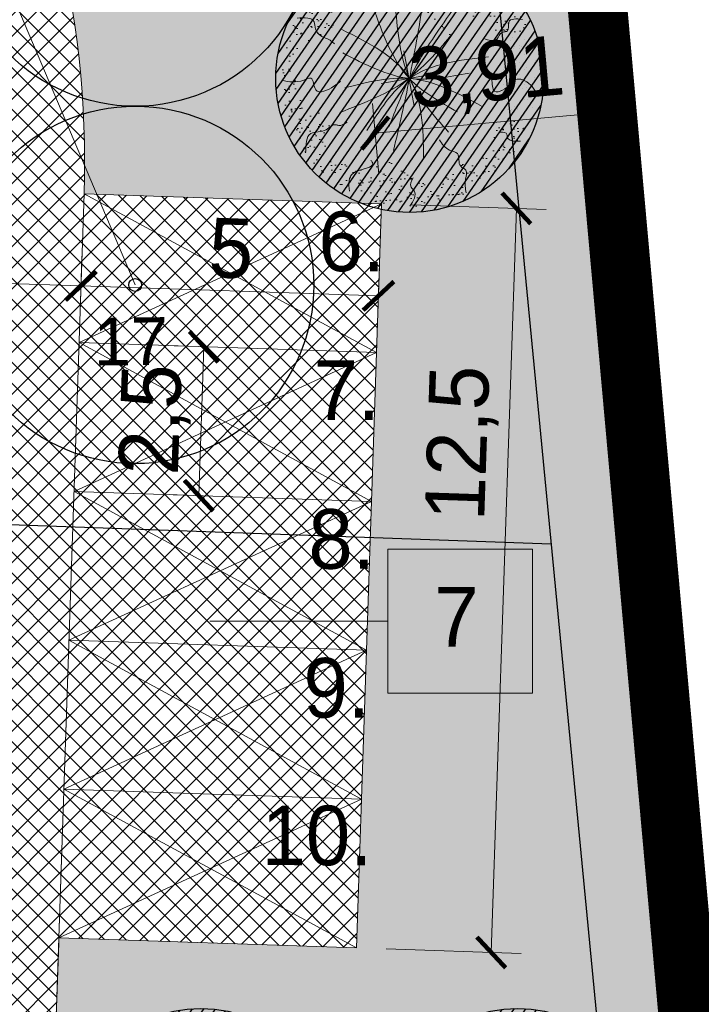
# Model space of a CAD drawing. Extents: x 40810 to 6568062, y -66833 to 5647073.
# Tile 20 of 32: x 6567823 to 6567834, y 5646964 to 5646981. Entities that reach past the tile are written whole.
import ezdxf

# ---------------------------------------------------------------- set-up
doc = ezdxf.new("R2010")
doc.units = 0
doc.header["$MEASUREMENT"] = 0
for name, pattern in [('DGN_STYLE_2191', [1, -0.25, 0.5, -0.25]), ('KTJZ01_05', [2, 1.5, -0.5]), ('PZAG_03_05', [9, 4.5, 4.5])]:
    doc.linetypes.add(name, pattern=pattern)
doc.layers.get('0').update_dxf_attribs({"linetype": 'CONTINUOUS'})
doc.layers.get('Defpoints').update_dxf_attribs({"linetype": 'CONTINUOUS'})
for name, color, linetype, lineweight in [('_EKO_DŹ_odwierty', 4, 'CONTINUOUS', 25), ('_Eko_DŹ_odwierty_obszar', 4, 'CONTINUOUS', 25), ('_EKO_DŹ_odwierty_OPIS', 3, 'CONTINUOUS', 15), ('_EKO_DŹ_poziomy', 3, 'CONTINUOUS', 20), ('A_wymiarowanie', 176, 'CONTINUOUS', 9), ('l.widokowa', 140, 'CONTINUOUS', 15), ('szraf1', 8, 'CONTINUOUS', 5), ('wymiarowanie', 176, 'CONTINUOUS', 9)]:
    doc.layers.add(name, color=color, linetype=linetype, lineweight=lineweight)
for name, color, linetype in [('EWID', 7, 'CONTINUOUS'), ('P-hatch-taras-zielony', 65, 'CONTINUOUS'), ('PZAG', 7, 'CONTINUOUS'), ('Z-zielen', 62, 'CONTINUOUS'), ('Z-zielen-drzewa', 62, 'CONTINUOUS')]:
    doc.layers.add(name, color=color, linetype=linetype)
doc.layers.add('P-hatch-zielen', color=7, linetype='CONTINUOUS', true_color=0x849724)
doc.styles.add('Arial_1', font='arial.ttf')
doc.styles.get("Standard").update_dxf_attribs({"font": 'GOTHIC.TTF'})
doc.dimstyles.new('Skala 1-50', dxfattribs={"dimtxt": 1, "dimasz": 0.5, "dimexe": 0.5, "dimexo": 0.5, "dimgap": 0.2, "dimtad": 1, "dimtxsty": 'Standard', "dimblk": 'ARCHTICK', "dimcen": 0.5, "dimclrd": 256, "dimclre": 256, "dimadec": 0, "dimazin": 0, "dimtfac": 1, "dimtdec": 1, "dimtmove": 1, "dimatfit": 3, "dimldrblk": 'ARCHTICK', "dimfxl": 1, "dimlwd": -1, "dimlwe": -1, "dimarcsym": 0})
pattern_1 = [(45, (0, 0), (-0.1767766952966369, 0.1767766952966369), []), (135, (0, 0), (-0.1767766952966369, -0.1767766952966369), [])]

# ---------------------------------------------------------------- blocks, each defined once
blk = doc.blocks.new('_ArchTick')
at = {"color": 0, "linetype": 'ByBlock', "const_width": 0.15}
blk.add_lwpolyline([(-0.5, -0.5), (0.5, 0.5)], dxfattribs=at)
blk = doc.blocks.new('*D208')
at = {"layer": 'Defpoints', "color": 0}
for p in [(6567832.650685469, 5646979.199637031), (6567832.757763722, 5646978.011314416), (6567828.863972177, 5646977.660449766)]:
    blk.add_point(p, dxfattribs=at)
at = {"layer": 'wymiarowanie'}
for p, q in [((6567832.712891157, 5646978.509296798), (6567832.605812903, 5646979.697619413)), ((6567828.819099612, 5646978.158432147), (6567828.712021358, 5646979.346754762)), ((6567828.756893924, 5646978.848772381), (6567832.650685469, 5646979.199637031))]:
    blk.add_line(p, q, dxfattribs=at)
at = {"layer": 'wymiarowanie', "linetype": 'Continuous', "xscale": 0.5, "yscale": 0.5, "zscale": 0.5}
for p, rotation in [((6567832.650685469, 5646979.199637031), 5.148944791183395), ((6567828.756893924, 5646978.848772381), 185.1489447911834)]:
    blk.add_blockref('_ArchTick', p, dxfattribs=dict(at, rotation=rotation))
at = {"layer": 'wymiarowanie', "color": 0, "linetype": 'Continuous', "insert": (6567830.634592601, 5646979.792133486), "char_height": 1, "attachment_point": 5, "rotation": 5.1489447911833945}
blk.add_mtext('3,91', dxfattribs=at)
blk = doc.blocks.new('*D232')
at = {"layer": 'Defpoints', "color": 0}
for p in [(6567813.464604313, 5646966.083186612), (6567823.458762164, 5646965.745685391), (6567823.35104525, 5646962.555949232)]:
    blk.add_point(p, dxfattribs=at)
at = {"layer": 'wymiarowanie'}
for p, q in [((6567813.447729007, 5646965.583471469), (6567813.340012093, 5646962.393735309)), ((6567823.441886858, 5646965.245970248), (6567823.334169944, 5646962.056234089)), ((6567813.356887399, 5646962.893450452), (6567823.35104525, 5646962.555949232))]:
    blk.add_line(p, q, dxfattribs=at)
at = {"layer": 'wymiarowanie', "linetype": 'Continuous', "xscale": 0.5, "yscale": 0.5, "zscale": 0.5}
for p, rotation in [((6567813.356887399, 5646962.893450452), 178.0658650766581), ((6567823.35104525, 5646962.555949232), 358.0658650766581)]:
    blk.add_blockref('_ArchTick', p, dxfattribs=dict(at, rotation=rotation))
at = {"layer": 'wymiarowanie', "color": 0, "linetype": 'Continuous', "insert": (6567818.378440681, 5646963.449439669), "char_height": 1, "attachment_point": 5, "rotation": 358.0658650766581}
blk.add_mtext('10', dxfattribs=at)
blk = doc.blocks.new('*D245')
at = {"layer": 'Defpoints', "color": 0}
for p in [(6567823.814606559, 5646976.283025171), (6567823.782444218, 5646975.330627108), (6567828.779595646, 5646975.16187405)]:
    blk.add_point(p, dxfattribs=at)
at = {"layer": 'wymiarowanie'}
for p, q in [((6567823.799319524, 5646975.830342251), (6567823.831481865, 5646976.782740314)), ((6567828.796470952, 5646975.661589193), (6567828.828633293, 5646976.613987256)), ((6567828.811757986, 5646976.114272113), (6567823.814606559, 5646976.283025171))]:
    blk.add_line(p, q, dxfattribs=at)
at = {"layer": 'wymiarowanie', "linetype": 'Continuous', "xscale": 0.5, "yscale": 0.5, "zscale": 0.5}
for p, rotation in [((6567823.814606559, 5646976.283025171), 178.0658650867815), ((6567828.811757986, 5646976.114272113), 358.0658650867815)]:
    blk.add_blockref('_ArchTick', p, dxfattribs=dict(at, rotation=rotation))
at = {"layer": 'wymiarowanie', "color": 0, "linetype": 'Continuous', "insert": (6567826.337232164, 5646976.910819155), "char_height": 1, "attachment_point": 5, "rotation": 358.0658650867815}
blk.add_mtext('5', dxfattribs=at)
blk = doc.blocks.new('*D246')
at = {"layer": 'Defpoints', "color": 0}
for p in [(6567818.817455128, 5646976.451778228), (6567823.782444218, 5646975.330627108), (6567818.75398675, 5646974.572339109)]:
    blk.add_point(p, dxfattribs=at)
at = {"layer": 'wymiarowanie'}
for p, q in [((6567818.770862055, 5646975.072054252), (6567818.834330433, 5646976.951493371)), ((6567823.799319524, 5646975.830342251), (6567823.831481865, 5646976.782740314)), ((6567823.814606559, 5646976.283025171), (6567818.817455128, 5646976.451778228))]:
    blk.add_line(p, q, dxfattribs=at)
at = {"layer": 'wymiarowanie', "linetype": 'Continuous', "xscale": 0.5, "yscale": 0.5, "zscale": 0.5}
for p, rotation in [((6567818.817455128, 5646976.451778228), 178.0658650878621), ((6567823.814606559, 5646976.283025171), 358.0658650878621)]:
    blk.add_blockref('_ArchTick', p, dxfattribs=dict(at, rotation=rotation))
at = {"layer": 'wymiarowanie', "color": 0, "linetype": 'Continuous', "insert": (6567821.340080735, 5646977.079572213), "char_height": 1, "attachment_point": 5, "rotation": 358.0658650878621}
blk.add_mtext('5', dxfattribs=at)
blk = doc.blocks.new('*D298')
at = {"layer": 'Defpoints', "color": 0}
for p in [(6567828.863972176, 5646977.660449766), (6567828.442089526, 5646965.167571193), (6567830.706025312, 5646965.091118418)]:
    blk.add_point(p, dxfattribs=at)
at = {"layer": 'wymiarowanie'}
for p, q in [((6567829.363687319, 5646977.643574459), (6567831.627623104, 5646977.567121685)), ((6567831.127907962, 5646977.583996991), (6567830.706025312, 5646965.091118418)), ((6567828.941804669, 5646965.150695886), (6567831.205740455, 5646965.074243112))]:
    blk.add_line(p, q, dxfattribs=at)
at = {"layer": 'wymiarowanie', "linetype": 'Continuous', "xscale": 0.5, "yscale": 0.5, "zscale": 0.5}
for p, rotation in [((6567831.127907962, 5646977.583996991), 88.06586506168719), ((6567830.706025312, 5646965.091118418), 268.0658650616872)]:
    blk.add_blockref('_ArchTick', p, dxfattribs=dict(at, rotation=rotation))
at = {"layer": 'wymiarowanie', "color": 0, "linetype": 'Continuous', "insert": (6567830.223312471, 5646973.642141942), "char_height": 1, "attachment_point": 5, "rotation": 88.06586506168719}
blk.add_mtext('12,5', dxfattribs=at)
blk = doc.blocks.new('*D305')
at = {"layer": 'Defpoints', "color": 0}
for p in [(6567826.281019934, 5646975.246250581), (6567825.79371029, 5646972.761281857), (6567826.196643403, 5646972.747674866)]:
    blk.add_point(p, dxfattribs=at)
at = {"layer": 'wymiarowanie'}
for p, q in [((6567825.781304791, 5646975.263125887), (6567825.378371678, 5646975.276732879)), ((6567825.878086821, 5646975.259857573), (6567825.79371029, 5646972.761281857)), ((6567825.69692826, 5646972.764550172), (6567825.293995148, 5646972.778157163))]:
    blk.add_line(p, q, dxfattribs=at)
at = {"layer": 'wymiarowanie', "linetype": 'Continuous', "xscale": 0.5, "yscale": 0.5, "zscale": 0.5}
for p, rotation in [((6567825.878086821, 5646975.259857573), 88.06586504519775), ((6567825.79371029, 5646972.761281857), 268.0658650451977)]:
    blk.add_blockref('_ArchTick', p, dxfattribs=dict(at, rotation=rotation))
at = {"layer": 'wymiarowanie', "color": 0, "linetype": 'Continuous', "insert": (6567825.065297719, 5646974.036592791), "char_height": 1, "attachment_point": 5, "rotation": 88.06586504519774}
blk.add_mtext('2,5', dxfattribs=at)
blk = doc.blocks.new('A$C6C6A0645')
at = {"layer": 'P-hatch-taras-zielony', "lineweight": 5}
h = blk.add_hatch(dxfattribs=at)
h.set_pattern_fill('AR-SAND', color=129, scale=0.005211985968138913, angle=-78.11946695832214, style=0)
h.set_pattern_definition([(319.3805330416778, (-238.6443200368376, 102.3054320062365), (0.2479005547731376, 0.06067476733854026), [0, -0.2012243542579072, 0, -0.2250535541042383, 0, -0.2151247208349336]), (289.3805330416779, (-238.6443200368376, 102.3054320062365), (0.4138390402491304, -0.1523567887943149), [0, -0.1085552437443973, 0, -0.1813666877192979, 0, -0.06950183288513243]), (249.3805330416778, (-238.6778427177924, 102.4647768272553), (0.08560653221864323, -0.4032787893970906), [0, -0.0661922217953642, 0, -0.2382919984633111, 0, -0.3111034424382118]), (239.3805330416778, (-238.6778427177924, 102.4647768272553), (0.1956311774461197, -0.3655194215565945), [0, -0.0330961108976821, 0, -0.1562136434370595, 0, -0.1787189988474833])])
edge = h.paths.add_edge_path()
edge.add_spline(control_points=[(4.344609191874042, 2.29854024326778), (4.239852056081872, 2.299579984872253), (4.135094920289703, 2.300619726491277), (4.007555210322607, 2.265408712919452)], knot_values=[0, 0, 0, 0, 0.200901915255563, 0.200901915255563, 0.200901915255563, 0.200901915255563], degree=3, periodic=0)
edge.add_spline(control_points=[(4.007555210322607, 2.265408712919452), (3.990323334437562, 2.211900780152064), (3.902117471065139, 1.955435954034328), (3.857649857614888, 1.664367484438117), (3.389467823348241, 1.501675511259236), (3.544837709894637, 1.217970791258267), (3.397926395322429, 1.00621705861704), (3.254534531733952, 0.8968923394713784), (3.206195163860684, 0.866667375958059)], knot_values=[2.339544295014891, 2.339544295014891, 2.339544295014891, 2.339544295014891, 2.415302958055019, 2.701715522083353, 2.916319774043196, 2.98729484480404, 3.189753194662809, 3.286634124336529, 3.286634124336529, 3.286634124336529, 3.286634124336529], degree=3, periodic=0)
edge.add_spline(control_points=[(3.206195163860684, 0.866667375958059), (3.244670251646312, 0.8505992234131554), (3.332221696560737, 0.841808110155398), (3.359790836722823, 0.6868656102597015), (3.581782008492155, 0.8117058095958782), (3.606123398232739, 0.638193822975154), (3.62115894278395, 0.5310164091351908)], knot_values=[0, 0, 0, 0, 0.07398957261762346, 0.1244443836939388, 0.2101415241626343, 0.3486032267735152, 0.3486032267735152, 0.3486032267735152, 0.3486032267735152], degree=3, periodic=0)
edge.add_arc((2.172421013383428, 2.155803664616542), 2.17687280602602, 311.7217208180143, 3.759555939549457)
edge = h.paths.add_edge_path()
edge.add_spline(control_points=[(3.62115894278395, 0.5310164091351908), (3.606123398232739, 0.638193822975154), (3.581782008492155, 0.8117058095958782), (3.359790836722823, 0.6868656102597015), (3.332221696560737, 0.841808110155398), (3.244670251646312, 0.8505992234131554), (3.206195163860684, 0.866667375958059)], knot_values=[0, 0, 0, 0, 0.1384617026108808, 0.2241588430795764, 0.2746136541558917, 0.3486032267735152, 0.3486032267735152, 0.3486032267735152, 0.3486032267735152], degree=3, periodic=0)
edge.add_spline(control_points=[(3.206195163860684, 0.866667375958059), (3.102421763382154, 0.8017813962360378), (2.819681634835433, 0.6986057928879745), (2.521411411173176, 0.6628694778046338), (2.348075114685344, 0.5936557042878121)], knot_values=[3.286634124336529, 3.286634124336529, 3.286634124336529, 3.286634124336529, 3.494614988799, 3.808546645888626, 3.808546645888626, 3.808546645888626, 3.808546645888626], degree=3, periodic=0)
edge.add_spline(control_points=[(2.348075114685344, 0.593655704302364), (2.385904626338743, 0.5401912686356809), (2.488663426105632, 0.4539958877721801), (2.617950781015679, 0.4051685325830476), (2.642215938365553, 0.1977856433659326), (2.544941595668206, 0.083040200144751), (2.474543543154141, -1.797525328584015e-06)], knot_values=[0, 0, 0, 0, 0.1059121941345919, 0.1660643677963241, 0.2352088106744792, 0.4163213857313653, 0.4163213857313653, 0.4163213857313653, 0.4163213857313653], degree=3, periodic=0)
edge.add_arc((2.172421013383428, 2.155803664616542), 2.17687280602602, 277.9776847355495, 281.8805330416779)
edge.add_arc((2.172421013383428, 2.155803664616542), 2.17687280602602, 281.8805330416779, 311.7217208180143)
edge = h.paths.add_edge_path()
edge.add_spline(control_points=[(2.474543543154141, -1.797525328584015e-06), (2.544941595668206, 0.083040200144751), (2.642215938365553, 0.1977856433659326), (2.617950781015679, 0.4051685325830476), (2.488663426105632, 0.4539958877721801), (2.385904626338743, 0.5401912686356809), (2.348075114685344, 0.593655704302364)], knot_values=[0, 0, 0, 0, 0.1811125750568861, 0.2502570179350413, 0.3104091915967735, 0.4163213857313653, 0.4163213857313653, 0.4163213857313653, 0.4163213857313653], degree=3, periodic=0)
edge.add_spline(control_points=[(2.348075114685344, 0.5936557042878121), (2.32882449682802, 0.5859688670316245), (2.188643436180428, 0.5254727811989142), (1.975819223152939, 0.3725573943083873), (1.672758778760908, 0.5380361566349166), (1.417404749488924, 0.4748820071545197), (1.114230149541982, 0.5836629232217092), (1.0859333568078, 0.8247965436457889), (1.015688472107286, 0.9601815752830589), (0.9996707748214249, 0.9856008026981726)], knot_values=[3.808546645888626, 3.808546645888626, 3.808546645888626, 3.808546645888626, 3.843411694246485, 4.063422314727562, 4.209397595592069, 4.38226876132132, 4.507522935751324, 4.708265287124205, 4.758263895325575, 4.758263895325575, 4.758263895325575, 4.758263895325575], degree=3, periodic=0)
edge.add_spline(control_points=[(0.9996707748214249, 0.9856008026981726), (0.9742235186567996, 0.9753467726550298), (0.9176547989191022, 0.9430040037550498), (0.9120265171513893, 0.8002119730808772), (0.7032821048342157, 0.8205952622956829), (0.5892920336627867, 0.7708249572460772), (0.5188120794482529, 0.7400520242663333)], knot_values=[0, 0, 0, 0, 0.04391697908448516, 0.1088246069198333, 0.1938589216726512, 0.331601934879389, 0.331601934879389, 0.331601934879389, 0.331601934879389], degree=3, periodic=0)
edge.add_arc((2.172421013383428, 2.155803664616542), 2.17687280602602, 220.5687720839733, 277.9776847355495)
edge = h.paths.add_edge_path()
edge.add_spline(control_points=[(0.5188120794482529, 0.7400520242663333), (0.5892920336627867, 0.7708249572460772), (0.7032821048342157, 0.8205952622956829), (0.9120265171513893, 0.8002119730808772), (0.9176547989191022, 0.9430040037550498), (0.9742235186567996, 0.9753467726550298), (0.9996707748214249, 0.9856008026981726)], knot_values=[0, 0, 0, 0, 0.1377430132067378, 0.2227773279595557, 0.2876849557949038, 0.331601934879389, 0.331601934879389, 0.331601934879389, 0.331601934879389], degree=3, periodic=0)
edge.add_spline(control_points=[(0.9996707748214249, 0.9856008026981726), (0.9522939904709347, 1.060785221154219), (0.8401889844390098, 1.166715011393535), (0.4258883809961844, 1.22098185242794), (0.5541829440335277, 1.795720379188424), (0.7973674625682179, 2.150314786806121), (0.6487057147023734, 2.298346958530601), (0.6047653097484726, 2.378675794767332), (0.5927916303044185, 2.405354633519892)], knot_values=[4.758263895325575, 4.758263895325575, 4.758263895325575, 4.758263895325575, 4.90614865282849, 5.013450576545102, 5.410854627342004, 5.57422102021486, 5.679343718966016, 5.729666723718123, 5.729666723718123, 5.729666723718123, 5.729666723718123], degree=3, periodic=0)
edge.add_spline(control_points=[(0.5927916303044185, 2.405354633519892), (0.5279954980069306, 2.419452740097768), (0.4049234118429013, 2.804828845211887), (0.1760691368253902, 2.721808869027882), (0.05948458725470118, 2.679516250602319)], knot_values=[0, 0, 0, 0, 0.1786739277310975, 0.3642147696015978, 0.3642147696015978, 0.3642147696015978, 0.3642147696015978], degree=3, periodic=0)
edge.add_arc((2.172421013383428, 2.155803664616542), 2.17687280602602, 166.0792107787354, 220.5687720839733)
edge = h.paths.add_edge_path()
edge.add_spline(control_points=[(0.05948458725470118, 2.679516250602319), (0.1760691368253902, 2.721808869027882), (0.4049234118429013, 2.804828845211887), (0.5279954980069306, 2.419452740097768), (0.5927916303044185, 2.405354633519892)], knot_values=[0, 0, 0, 0, 0.1855408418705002, 0.3642147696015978, 0.3642147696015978, 0.3642147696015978, 0.3642147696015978], degree=3, periodic=0)
edge.add_spline(control_points=[(0.5927916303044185, 2.405354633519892), (0.5475404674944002, 2.506179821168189), (0.520392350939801, 2.735122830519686), (0.441939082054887, 3.030537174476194), (0.5960681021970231, 3.267545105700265), (0.7955748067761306, 3.256964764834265), (0.9753814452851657, 3.238068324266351), (1.050632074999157, 3.259132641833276)], knot_values=[5.729666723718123, 5.729666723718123, 5.729666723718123, 5.729666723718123, 5.919848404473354, 6.123889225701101, 6.239569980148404, 6.332677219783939, 6.468282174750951, 6.468282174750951, 6.468282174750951, 6.468282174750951], degree=3, periodic=0)
edge.add_spline(control_points=[(1.050632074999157, 3.259132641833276), (1.025965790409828, 3.280392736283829), (0.9168468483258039, 3.340718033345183), (0.8898117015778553, 3.651706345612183), (0.6468690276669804, 3.594827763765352), (0.511674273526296, 3.563175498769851)], knot_values=[0, 0, 0, 0, 0.05586705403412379, 0.2107448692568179, 0.4050750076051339, 0.4050750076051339, 0.4050750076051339, 0.4050750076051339], degree=3, periodic=0)
edge.add_arc((2.172421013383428, 2.155803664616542), 2.17687280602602, 139.7209533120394, 166.0792107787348)
edge = h.paths.add_edge_path()
edge.add_spline(control_points=[(1.050632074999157, 3.259132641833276), (1.093099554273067, 3.271020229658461), (1.15452384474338, 3.312936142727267), (1.148685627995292, 3.428868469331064), (1.279244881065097, 3.534028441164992), (1.217834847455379, 3.708823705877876), (1.294213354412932, 3.789966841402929), (1.390235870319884, 3.89197941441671), (1.507700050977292, 3.967194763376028), (1.640013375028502, 4.023090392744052)], knot_values=[6.468282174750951, 6.468282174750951, 6.468282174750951, 6.468282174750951, 6.544810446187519, 6.613006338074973, 6.632622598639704, 6.825048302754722, 6.825048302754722, 6.825048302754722, 7.066964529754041, 7.066964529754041, 7.066964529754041, 7.066964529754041], degree=3, periodic=0)
edge.add_spline(control_points=[(1.640013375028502, 4.023090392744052), (1.614912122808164, 4.100765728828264), (1.610454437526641, 4.179229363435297), (1.605996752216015, 4.25769299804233)], knot_values=[0, 0, 0, 0, 0.1391398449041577, 0.1391398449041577, 0.1391398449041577, 0.1391398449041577], degree=3, periodic=0)
edge.add_arc((2.172421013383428, 2.155803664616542), 2.17687280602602, 105.0819831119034, 139.7209533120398)
edge.add_spline(control_points=[(0.511674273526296, 3.563175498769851), (0.6468690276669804, 3.594827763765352), (0.8898117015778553, 3.651706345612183), (0.9168468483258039, 3.340718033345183), (1.025965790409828, 3.280392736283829), (1.050632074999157, 3.259132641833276)], knot_values=[0, 0, 0, 0, 0.1943301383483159, 0.3492079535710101, 0.4050750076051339, 0.4050750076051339, 0.4050750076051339, 0.4050750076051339], degree=3, periodic=0)
edge = h.paths.add_edge_path()
edge.add_spline(control_points=[(2.5028215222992, 3.793813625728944), (2.503699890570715, 3.796582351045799), (2.520050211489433, 3.845408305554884), (2.577435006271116, 3.926177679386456), (2.791773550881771, 3.968090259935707), (2.737982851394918, 4.143432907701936), (2.699823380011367, 4.267822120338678)], knot_values=[0, 0, 0, 0, 0.004969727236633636, 0.08801389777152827, 0.1589231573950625, 0.3320291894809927, 0.3320291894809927, 0.3320291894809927, 0.3320291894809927], degree=3, periodic=0)
edge.add_arc((2.172421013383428, 2.155803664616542), 2.17687280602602, 75.97913453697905, 101.8805330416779)
edge.add_arc((2.172421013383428, 2.155803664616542), 2.17687280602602, 101.8805330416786, 105.081983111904)
edge.add_spline(control_points=[(1.605996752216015, 4.25769299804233), (1.610454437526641, 4.179229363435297), (1.614912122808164, 4.100765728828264), (1.640013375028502, 4.023090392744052)], knot_values=[0, 0, 0, 0, 0.1391398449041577, 0.1391398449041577, 0.1391398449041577, 0.1391398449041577], degree=3, periodic=0)
edge.add_spline(control_points=[(1.640013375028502, 4.023090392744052), (1.692114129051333, 4.045100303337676), (1.885445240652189, 4.11267102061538), (2.182437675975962, 4.161193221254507), (2.385491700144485, 3.973029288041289), (2.465107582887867, 3.845577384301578), (2.5028215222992, 3.793813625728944)], knot_values=[0.2419162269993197, 0.2419162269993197, 0.2419162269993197, 0.2419162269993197, 0.3371750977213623, 0.5804352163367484, 0.7045318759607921, 0.8060522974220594, 0.8060522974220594, 0.8060522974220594, 0.8060522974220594], degree=3, periodic=0)
edge = h.paths.add_edge_path()
edge.add_spline(control_points=[(2.5028215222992, 3.793813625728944), (2.559871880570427, 3.715509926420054), (2.704306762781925, 3.561311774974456), (3.152077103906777, 3.833307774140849), (3.174217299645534, 3.231579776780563), (3.728070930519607, 3.461884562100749), (3.615544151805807, 3.030110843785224), (3.646848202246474, 2.858711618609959)], knot_values=[0.8060522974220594, 0.8060522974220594, 0.8060522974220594, 0.8060522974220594, 0.9596235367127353, 1.167461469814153, 1.394900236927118, 1.562469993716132, 1.836610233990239, 1.836610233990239, 1.836610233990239, 1.836610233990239], degree=3, periodic=0)
edge.add_spline(control_points=[(3.646848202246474, 2.858711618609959), (3.716127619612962, 2.863654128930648), (3.806845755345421, 2.883676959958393), (3.873964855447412, 3.0771613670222), (4.015593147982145, 3.099605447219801), (4.125575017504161, 3.117034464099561)], knot_values=[0, 0, 0, 0, 0.1067282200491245, 0.1557493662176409, 0.3261141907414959, 0.3261141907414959, 0.3261141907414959, 0.3261141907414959], degree=3, periodic=0)
edge.add_arc((2.172421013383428, 2.155803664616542), 2.17687280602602, 26.20377578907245, 75.97913453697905)
edge.add_spline(control_points=[(2.699823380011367, 4.267822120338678), (2.737982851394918, 4.143432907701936), (2.791773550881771, 3.968090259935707), (2.577435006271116, 3.926177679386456), (2.520050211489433, 3.845408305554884), (2.503699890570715, 3.796582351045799), (2.5028215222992, 3.793813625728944)], knot_values=[0, 0, 0, 0, 0.1731060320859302, 0.2440152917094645, 0.3270594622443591, 0.3320291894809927, 0.3320291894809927, 0.3320291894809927, 0.3320291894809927], degree=3, periodic=0)
edge = h.paths.add_edge_path()
edge.add_spline(control_points=[(3.646848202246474, 2.858711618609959), (3.65595329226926, 2.808858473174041), (3.712418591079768, 2.67559544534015), (4.137935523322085, 2.736935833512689), (4.063967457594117, 2.440578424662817), (4.007555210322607, 2.265408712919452)], knot_values=[1.836610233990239, 1.836610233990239, 1.836610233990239, 1.836610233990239, 1.916346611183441, 2.091532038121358, 2.339544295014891, 2.339544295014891, 2.339544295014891, 2.339544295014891], degree=3, periodic=0)
edge.add_spline(control_points=[(4.007555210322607, 2.265408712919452), (4.135094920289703, 2.300619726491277), (4.239852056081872, 2.299579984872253), (4.344609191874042, 2.29854024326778)], knot_values=[0, 0, 0, 0, 0.200901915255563, 0.200901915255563, 0.200901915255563, 0.200901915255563], degree=3, periodic=0)
edge.add_arc((2.172421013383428, 2.155803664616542), 2.17687280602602, 3.759555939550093, 26.20377578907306)
edge.add_spline(control_points=[(4.125575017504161, 3.117034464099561), (4.015593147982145, 3.099605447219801), (3.873964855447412, 3.0771613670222), (3.806845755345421, 2.883676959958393), (3.716127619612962, 2.863654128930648), (3.646848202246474, 2.858711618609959)], knot_values=[0, 0, 0, 0, 0.170364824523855, 0.2193859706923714, 0.3261141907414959, 0.3261141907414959, 0.3261141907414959, 0.3261141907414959], degree=3, periodic=0)
at = {"layer": 'P-hatch-taras-zielony', "color": 129, "lineweight": 5}
for points in [[(1.605996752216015, 4.25769299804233), (1.702382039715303, 3.897504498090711), (1.763254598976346, 3.787553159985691), (1.592532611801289, 3.657209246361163), (1.727594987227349, 3.374008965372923), (1.840778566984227, 3.284506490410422)], [(2.699823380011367, 4.267822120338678), (2.70675252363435, 3.96715988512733), (2.594998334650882, 3.915319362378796), (2.505595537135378, 3.802083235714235), (2.462323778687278, 3.60412293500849), (2.428560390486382, 3.540362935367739)], [(3.559174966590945, 3.833805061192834), (3.521383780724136, 3.638069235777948), (3.429603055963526, 3.580988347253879), (3.339723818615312, 3.514865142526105)], [(0.511674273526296, 3.563175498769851), (0.8492417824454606, 3.557493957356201), (0.9747922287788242, 3.319507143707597), (1.066100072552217, 3.24428718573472), (1.097487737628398, 3.184791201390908), (1.099866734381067, 3.128634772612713), (1.191650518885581, 3.006300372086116)], [(2.698190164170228, 3.47705043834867), (2.172421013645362, 2.155803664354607), (0.9234619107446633, 1.590109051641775)], [(2.511589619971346, 1.191924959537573), (2.172421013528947, 2.155803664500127), (2.314429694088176, 3.365266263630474)], [(1.318621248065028, 3.16521219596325), (2.170963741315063, 2.166610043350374), (3.107444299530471, 1.625022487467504)], [(1.745541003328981, 3.184966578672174), (2.172421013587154, 2.15580366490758), (2.015824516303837, 0.8378618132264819)], [(3.193485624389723, 3.050884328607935), (2.172421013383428, 2.155803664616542), (1.82179135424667, 1.221969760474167)], [(4.125575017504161, 3.117034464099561), (3.853807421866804, 2.999789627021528), (3.812911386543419, 2.925085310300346), (3.572756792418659, 2.855677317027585)], [(0.05948458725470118, 2.679516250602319), (0.3817860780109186, 2.684837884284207), (0.6271773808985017, 2.415404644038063), (0.6576118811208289, 2.450135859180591)], [(1.133199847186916, 2.643635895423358), (2.172421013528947, 2.155803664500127), (2.862310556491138, 0.9404010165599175)], [(3.279342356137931, 2.680634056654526), (2.172421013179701, 2.155803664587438), (1.449906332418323, 1.285375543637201)], [(0.9163193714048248, 2.117406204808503), (2.172421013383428, 2.155803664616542), (3.474118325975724, 2.245624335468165)], [(3.479091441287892, 1.731158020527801), (2.172421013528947, 2.155803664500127), (1.294858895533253, 2.291470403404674)], [(4.344609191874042, 2.29854024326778), (3.937517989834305, 2.243086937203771), (3.82909161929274, 2.220276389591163), (3.831468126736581, 2.343532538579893)], [(0.063364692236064, 1.616677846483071), (0.3347249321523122, 1.607893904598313), (0.3865587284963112, 1.675455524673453), (0.5458697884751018, 1.680642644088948)], [(4.20520868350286, 1.376990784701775), (3.933252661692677, 1.411217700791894), (3.901388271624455, 1.51782796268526), (3.684536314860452, 1.472207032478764), (3.647441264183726, 1.558832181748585)], [(0.5188120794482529, 0.7400520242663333), (0.7484710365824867, 0.8073096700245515), (0.8930390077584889, 0.837723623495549), (0.9372642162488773, 0.9414553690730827), (1.131764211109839, 1.048474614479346), (1.157441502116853, 1.195518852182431), (1.283935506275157, 1.401544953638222)], [(3.62115894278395, 0.5310164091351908), (3.516201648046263, 0.7474648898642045), (3.367828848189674, 0.7351365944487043), (3.323601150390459, 0.8108174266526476), (3.187115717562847, 0.8765330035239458), (3.141458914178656, 1.09355547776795)], [(2.474543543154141, -1.797525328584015e-06), (2.624544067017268, 0.2765949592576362), (2.599813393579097, 0.3941483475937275), (2.512310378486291, 0.451282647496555), (2.319706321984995, 0.6940489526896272), (2.516108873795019, 0.7920246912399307)], [(1.601705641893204, 0.05507541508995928), (1.573093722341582, 0.2064773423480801), (1.603052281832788, 0.2883230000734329), (1.655362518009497, 0.3087716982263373), (1.66677422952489, 0.4339286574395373)]]:
    blk.add_spline(points, degree=3, dxfattribs=at)
blk = doc.blocks.new('A$C08a30843')
at = {"layer": 'P-hatch-zielen', "true_color": 0x598c2b, "transparency": 33554559}
h = blk.add_hatch(dxfattribs=at)
h.set_pattern_fill('ANSI31', color=77, scale=4.999999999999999, angle=8.453181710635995)
h.set_pattern_definition([(53.453181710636, (111784.2425639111, 9785.73925920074), (-12.75350736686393, 9.45323621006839), [])])
edge = h.paths.add_edge_path()
edge.add_arc((0.431200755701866, 0.06408321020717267), 225.0000000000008, 0, 360)
at = {"color": 7, "lineweight": 15}
for p, q in [((-7.757152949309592, 46.58140054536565), (6.124366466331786, -46.82405842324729)), ((-47.51912287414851, -7.062088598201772), (45.88633637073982, 6.819430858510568))]:
    blk.add_line(p, q, dxfattribs=at)
at = {"color": 77, "true_color": 0x598c2b}
blk.add_circle((0.431200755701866, 0.06408321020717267), 225.0000000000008, dxfattribs=at)
at = {"layer": 'Z-zielen', "extrusion": (-0.04949115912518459, -0.004600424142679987, 0.9987639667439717), "xscale": 98.55591359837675, "yscale": 98.55591359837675, "zscale": 98.55591359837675, "rotation": 158.5946450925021}
blk.add_blockref('A$C6C6A0645', (276.8791819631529, 119.6710239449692), dxfattribs=at)

msp = doc.modelspace()

# ---------------------------------------------------------------- hatches: boundary and pattern name
at = {"layer": 'szraf1', "true_color": 0xc7c8ca}
h = msp.add_hatch(dxfattribs=at)
h.set_pattern_fill('ANSI37', color=9, scale=2, style=0)
h.set_pattern_definition(pattern_1)
h.paths.add_polyline_path([(6567823.290277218, 5646949.789298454), (6567823.249822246, 5646947.075506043), (6567815.664571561, 5646947.380083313, 0.1966573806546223), (6567818.004233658, 5646952.370491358), (6567818.831690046, 5646976.873305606, 0.1608154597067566), (6567817.350105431, 5646983.958499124), (6567809.203317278, 5646997.767785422, 0.2654325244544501), (6567799.729148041, 5647003.178499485), (6567753.06303861, 5647002.389708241, 0.2081719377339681), (6567747.979839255, 5647000.074529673), (6567747.209997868, 5647008.789999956), (6567747.350053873, 5647008.792367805, 0.1638587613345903), (6567751.584473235, 5647007.366387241), (6567799.729148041, 5647008.178499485, -0.2744804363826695), (6567813.50975784, 5647000.308369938), (6567821.656545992, 5646986.49908364, -0.14264435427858), (6567823.866820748, 5646977.829202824), (6567822.996147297, 5646952.046635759, 0.08184528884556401)])
at = {"layer": 'szraf1', "linetype": 'Continuous'}
h = msp.add_hatch(dxfattribs=at)
h.set_pattern_fill('ANSI37', color=8, scale=2, style=0)
h.set_pattern_definition(pattern_1)
h.paths.add_polyline_path([(6567823.444938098, 5646965.336324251), (6567828.442089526, 5646965.167571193), (6567828.863972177, 5646977.660449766), (6567823.866820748, 5646977.829202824)])
at = {"layer": 'wymiarowanie', "linetype": 'Continuous', "true_color": 0xffffff}
msp.add_hatch(color=7, dxfattribs=at).paths.add_polyline_path([(6567828.969225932, 5646969.444864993), (6567831.397045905, 5646969.444864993), (6567831.397045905, 5646971.864330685), (6567828.969225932, 5646971.864330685)])
at = {"layer": 'Z-zielen', "linetype": 'Continuous'}
h = msp.add_hatch(dxfattribs=at)
h.set_pattern_fill('STIPPLE', color=256, style=0)
h.set_pattern_definition([(0, (0.0400000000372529, 0.01999999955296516), (0, 1), [0, -1]), (0, (0.3600000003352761, 0.0400000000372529), (0, 1), [0, -1]), (0, (0.1799999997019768, 0.2599999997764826), (0, 1), [0, -1]), (0, (0.400000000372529, 0.4199999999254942), (0, 1), [0, -1]), (0, (0.1399999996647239, 0.4800000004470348), (0, 1), [0, -1]), (0, (0.2199999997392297, 0.7199999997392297), (0, 1), [0, -1]), (0, (0.0800000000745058, 0.900000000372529), (0, 1), [0, -1]), (0, (0.400000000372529, 0.8799999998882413), (0, 1), [0, -1]), (0, (0.6399999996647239, 0.9199999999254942), (0, 1), [0, -1]), (0, (0.7599999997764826, 0.6799999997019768), (0, 1), [0, -1]), (0, (0.9599999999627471, 0.6600000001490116), (0, 1), [0, -1]), (0, (0.9599999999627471, 0.2999999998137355), (0, 1), [0, -1]), (0, (0.7800000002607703, 0.1799999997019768), (0, 1), [0, -1]), (0, (0.5, 0.2400000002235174), (0, 1), [0, -1]), (0, (0.6799999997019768, 0.4199999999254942), (0, 1), [0, -1]), (0, (0.5, 0.599999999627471), (0, 1), [0, -1]), (0, (0.9199999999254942, 0.0400000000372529), (0, 1), [0, -1])])
h.paths.add_polyline_path([(6567834.600000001, 5646957.495000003), (6567823.191362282, 5646957.827383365), (6567823.444938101, 5646965.336324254), (6567828.442089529, 5646965.167571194), (6567828.863972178, 5646977.660449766), (6567823.866820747, 5646977.829202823, 0.1426547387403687), (6567821.656545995, 5646986.499083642), (6567813.2373845, 5647000.769395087, 0.2607595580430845), (6567799.458200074, 5647008.176205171), (6567751.703012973, 5647007.367391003), (6567753.913369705, 5647007.404827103), (6567751.011241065, 5647008.834453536), (6567829.898409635, 5647009.741269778)])
h.paths.add_polyline_path([(6567821.79, 5646988.53), (6567828.8, 5646988.46), (6567828.94, 5647000.44), (6567821.94, 5647000.52)], flags=16)
h.paths.add_polyline_path([(6567821.940000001, 5647003.02), (6567820.471388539, 5647003.038372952), (6567820.303639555, 5646991.746975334), (6567818.547591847, 5646991.768944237), (6567820.448493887, 5646988.546803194), (6567821.790000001, 5646988.53)], flags=16)
h.paths.add_polyline_path([(6567829.530103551, 5646985.826366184, 0.9999999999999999), (6567825.131237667, 5646985.826366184, 0.9999999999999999)], flags=16)
h.paths.add_polyline_path([(6567821.94, 5647003.02), (6567825.040000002, 5647003.02), (6567825.040000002, 5647000.52), (6567821.94, 5647000.52)], flags=16)
edge = h.paths.add_edge_path()
edge.add_arc((6567747.431800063, 5647001.680976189), 7.111861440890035, 279.14085864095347, 5.919009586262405, ccw=False)
edge.add_line((6567748.561161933, 5646994.662188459), (6567748.005706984, 5647000.103134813))
edge.add_arc((6567753.177665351, 5646995.400115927), 6.990532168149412, 91.00105870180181, 137.7187995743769, ccw=False)
edge.add_line((6567753.055534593, 5647002.389581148), (6567754.503133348, 5647002.41409866))

# ---------------------------------------------------------------- linework, layer by layer
at = {"layer": '_EKO_DŹ_odwierty'}
msp.add_circle((6567824.72588118, 5646976.29857846), 0.1078126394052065, dxfattribs=at)
at = {"layer": '_Eko_DŹ_odwierty_obszar'}
for centre in [(6567824.72588118, 5646982.29857846), (6567824.72588118, 5646976.29857846)]:
    msp.add_circle(centre, 3, dxfattribs=at)
at = {"layer": '_EKO_DŹ_poziomy'}
msp.add_lwpolyline([(6567824.72588118, 5646976.29857846), (6567819.644454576, 5646988.28572044), (6567815.580033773, 5646992.158121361), (6567798.388735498, 5646996.78480178), (6567787.183093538, 5646997.161538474), (6567783.388197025, 5646996.871610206), (6567782.942522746, 5646996.885945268), (6567782.688798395, 5646996.922143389)], dxfattribs=at)
at = {"layer": 'EWID', "color": 92, "linetype": 'DGN_STYLE_2191'}
for p, q in [((6567830.442964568, 5647003.700267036), (6567834.602388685, 5646957.540215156)), ((6567834.602388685, 5646957.540215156), (6567830.442964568, 5647003.700267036))]:
    msp.add_line(p, q, dxfattribs=at)
at = {"layer": 'l.widokowa', "color": 5}
for p, q in [((6567823.866820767, 5646977.829203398), (6567822.996147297, 5646952.046635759)), ((6567823.866820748, 5646977.829202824), (6567828.863972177, 5646977.660449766)), ((6567828.863972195, 5646977.660450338), (6567828.442089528, 5646965.167571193)), ((6567823.782444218, 5646975.330627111), (6567828.779595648, 5646975.16187405)), ((6567823.698067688, 5646972.832051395), (6567828.695219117, 5646972.663298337)), ((6567823.613691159, 5646970.333475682), (6567828.610842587, 5646970.164722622)), ((6567823.52931463, 5646967.834899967), (6567828.526466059, 5646967.666146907)), ((6567823.4449381, 5646965.336324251), (6567828.442089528, 5646965.167571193))]:
    msp.add_line(p, q, dxfattribs=at)
msp.add_arc((6567807.875936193, 5646978.369213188), 16, 358.0658650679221, 30.53847882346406, dxfattribs=at)
at = {"layer": 'PZAG', "color": 53, "linetype": 'Continuous'}
msp.add_lwpolyline([(6567825.77, 5647033.63), (6567833.97, 5646948.51)], dxfattribs=at)
at = {"layer": 'PZAG', "color": 191, "linetype": 'PZAG_03_05'}
msp.add_lwpolyline([(6567752.96, 5647032.39), (6567757.87, 5646974.96), (6567757.87, 5646974.59), (6567831.71, 5646971.95)], dxfattribs=at)
at = {"layer": 'wymiarowanie', "color": 7, "linetype": 'Continuous'}
for p, q in [((6567823.866820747, 5646977.829202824), (6567823.4449381, 5646965.336324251)), ((6567823.866820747, 5646977.829202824), (6567828.779595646, 5646975.16187405)), ((6567828.863972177, 5646977.660449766), (6567823.782444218, 5646975.330627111)), ((6567823.782444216, 5646975.330627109), (6567828.695219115, 5646972.663298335)), ((6567828.779595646, 5646975.16187405), (6567823.698067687, 5646972.832051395)), ((6567823.698067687, 5646972.832051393), (6567828.610842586, 5646970.164722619)), ((6567828.695219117, 5646972.663298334), (6567823.613691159, 5646970.333475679)), ((6567828.969225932, 5646970.654597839), (6567825.979756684, 5646970.654597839)), ((6567823.613691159, 5646970.333475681), (6567828.526466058, 5646967.666146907)), ((6567828.610842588, 5646970.164722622), (6567823.52931463, 5646967.834899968)), ((6567823.529314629, 5646967.834899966), (6567828.442089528, 5646965.167571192)), ((6567828.526466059, 5646967.666146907), (6567823.4449381, 5646965.336324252))]:
    msp.add_line(p, q, dxfattribs=at)
at = {"layer": 'wymiarowanie', "color": 30, "linetype": 'KTJZ01_05', "const_width": 1}
msp.add_lwpolyline([(6567786.84, 5647009.460000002), (6567747.210000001, 5647008.789999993), (6567747.783237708, 5647002.30028596), (6567752.41, 5646949.92), (6567823.249822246, 5646947.075506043), (6567823.41, 5646957.820000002), (6567834.6, 5646957.54), (6567830.44, 5647003.7), (6567829.857942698, 5647010.192665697), (6567786.84, 5647009.460000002)], dxfattribs=at)
at = {"layer": 'wymiarowanie', "color": 7, "linetype": 'Continuous'}
msp.add_lwpolyline([(6567828.969225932, 5646969.444864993), (6567831.397045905, 5646969.444864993), (6567831.397045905, 5646971.864330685), (6567828.969225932, 5646971.864330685)], close=True, dxfattribs=at)

# ---------------------------------------------------------------- block references
at = {"layer": 'Z-zielen-drzewa', "xscale": 0.01000000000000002, "yscale": 0.01000000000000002, "zscale": 0.01, "rotation": 1.893763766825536}
for p in [(6567829.33200728, 5646979.765222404, -0.06448066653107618), (6567825.822909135, 5646961.897962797, -0.0007123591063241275), (6567831.14131649, 5646961.897962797, -0.0007123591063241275)]:
    msp.add_blockref('A$C08a30843', p, dxfattribs=at)

# ---------------------------------------------------------------- texts
at = {"layer": '_EKO_DŹ_odwierty_OPIS', "color": 3, "insert": (6567824.026705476, 5646975.744628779), "char_height": 0.8, "width": 1.707543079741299, "attachment_point": 1, "rotation": 0.6593400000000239, "style": 'Arial_1'}
msp.add_mtext('17', dxfattribs=at)
at = {"layer": 'A_wymiarowanie', "color": 5, "linetype": 'ByBlock', "char_height": 0.9999999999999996, "width": 20.30580879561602, "attachment_point": 1, "rotation": 359.8713076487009}
for s, insert in [('{\\fCentury Gothic|b0|i0|c238|p0;6.}', (6567827.805848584, 5646977.531351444)), ('{\\fCentury Gothic|b0|i0|c238|p0;7.}', (6567827.721472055, 5646975.032775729)), ('{\\fCentury Gothic|b0|i0|c238|p0;8.}', (6567827.637095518, 5646972.534200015)), ('{\\fCentury Gothic|b0|i0|c238|p0;9.}', (6567827.552718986, 5646970.035624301)), ('{\\fCentury Gothic|b0|i0|c238|p0;10.}', (6567826.850038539, 5646967.557928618))]:
    msp.add_mtext(s, dxfattribs=dict(at, insert=insert))
at = {"layer": 'wymiarowanie', "color": 7, "linetype": 'Continuous', "insert": (6567829.749074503, 5646971.227542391), "char_height": 1, "width": 2.942493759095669, "attachment_point": 1}
msp.add_mtext('7', dxfattribs=at)

# ---------------------------------------------------------------- dimensions: what is measured, and where the dimension line sits
at = {"layer": 'wymiarowanie', "color": 7, "linetype": 'Continuous'}
dim = msp.add_aligned_dim(p1=(6567828.863972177, 5646977.660449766), p2=(6567832.757763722, 5646978.011314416), distance=1.1931372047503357, dimstyle='Skala 1-50', dxfattribs=at)
dim.commit()
dim.dimension.update_dxf_attribs({"geometry": '*D208', "text_midpoint": (6567830.634592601, 5646979.792133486)})
at = {"layer": 'wymiarowanie', "linetype": 'Continuous'}
dim = msp.add_linear_dim(base=(6567830.706025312, 5646965.091118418), p1=(6567828.863972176, 5646977.660449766), p2=(6567828.442089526, 5646965.167571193), angle=268.0658650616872, dimstyle='Skala 1-50', dxfattribs=at)
dim.commit()
dim.dimension.update_dxf_attribs({"geometry": '*D298', "text_midpoint": (6567830.993913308, 5646973.616118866), "dimtype": 161})
dim = msp.add_linear_dim(base=(6567818.817455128, 5646976.451778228), p1=(6567823.782444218, 5646975.330627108), p2=(6567818.75398675, 5646974.572339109), angle=178.0658650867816, dimstyle='Skala 1-50', dxfattribs=at)
dim.commit()
dim.dimension.update_dxf_attribs({"geometry": '*D246', "text_midpoint": (6567821.340080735, 5646977.079572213)})
for p1, p2, distance, picture, middle in [((6567828.779595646, 5646975.16187405), (6567823.782444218, 5646975.330627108), -0.9529409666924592, '*D245', (6567826.337232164, 5646976.910819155)), ((6567826.281019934, 5646975.246250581), (6567826.196643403, 5646972.747674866), -0.4031627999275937, '*D305', (6567825.065297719, 5646974.036592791)), ((6567813.464604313, 5646966.083186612), (6567823.458762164, 5646965.745685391), -3.1915544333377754, '*D232', (6567818.378440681, 5646963.449439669))]:
    dim = msp.add_aligned_dim(p1=p1, p2=p2, distance=distance, dimstyle='Skala 1-50', dxfattribs=at)
    dim.commit()
    dim.dimension.update_dxf_attribs({"geometry": picture, "text_midpoint": middle})

doc.saveas('drawing.dxf')
